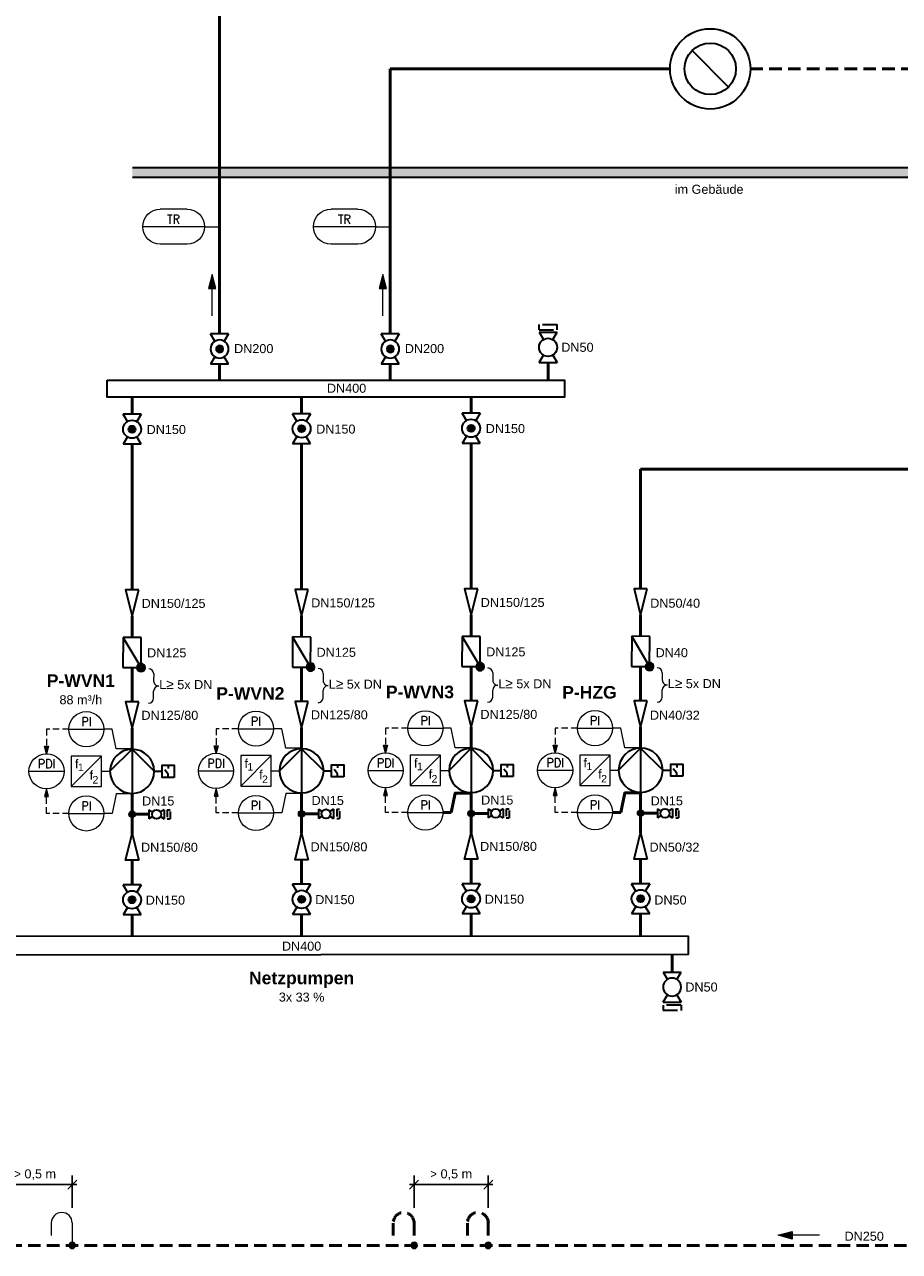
# Model space of a CAD drawing. Header units: millimetres. Extents: x -226 to 2201, y 0 to 1085.
# Tile 25 of 28: x 1140 to 1314, y 630 to 874. Entities that reach past the tile are written whole.
import ezdxf
from ezdxf import colors
from ezdxf.entities.mleader import LeaderData, LeaderLine
from ezdxf.enums import TextEntityAlignment as Align
from ezdxf.math import Vec2, Vec3

# ---------------------------------------------------------------- set-up
doc = ezdxf.new("R2010")
doc.units = ezdxf.units.MM
doc.header["$PDMODE"] = 1
doc.linetypes.add('GESTRICHELT2', pattern=[0.375, 0.25, -0.125])
doc.linetypes.add('VERDECKT2', pattern=[4.7625, 3.175, -1.5875])
doc.layers.get('0').update_dxf_attribs({"lineweight": 18})
for name, color, linetype, lineweight in [('TGAx_G_KOM_GA-Steuerleitungen', 7, 'VERDECKT2', 18), ('TGAx_G_KOM_GA-Symbole', 7, 'Continuous', 18), ('TGAx_H_KOM_Armaturen', 7, 'Continuous', 35), ('TGAx_H_LTG_Druckhaltung', 137, 'Continuous', 50), ('TGAx_H_LTG_NT_RL', 164, 'GESTRICHELT2', 50), ('TGAx_H_LTG_NT_VL', 12, 'Continuous', 50), ('TGAx_H_LTG_Quellenkreis-Umweltwärme_RL', 66, 'GESTRICHELT2', 50), ('TGAx_H_TXT_Beschriftung', 7, 'Continuous', 18), ('TGAx_H_TXT_Dimensionierung', 7, 'Continuous', 18), ('TGAx_K_TXT_Beschriftung', 7, 'Continuous', 18)]:
    doc.layers.add(name, color=color, linetype=linetype, lineweight=lineweight)
doc.styles.add('Annotative', font='arial.ttf')
doc.styles.add('Arial', font='arial.ttf')
doc.styles.add('MSR-Arial', font='romans.shx')
doc.styles.add('RomanS', font='arial.ttf')
doc.dimstyles.new('Annotative', dxfattribs={"dimscale": 0, "dimtxt": 2.5, "dimasz": 2.5, "dimexe": 3, "dimexo": 0, "dimgap": 1.5, "dimtad": 1, "dimdec": 0, "dimdsep": 46, "dimtxsty": 'Annotative', "dimblk": 'OBLIQUE', "dimcen": 0, "dimdle": 3, "dimadec": 0, "dimazin": 0, "dimtfac": 1, "dimtdec": 0, "dimtofl": 0, "dimtmove": 0, "dimatfit": 3, "dimldrblk": 'OBLIQUE', "dimfxl": 3, "dimfxlon": 1, "dimtolj": 1, "dimtzin": 0, "dimarcsym": 0})

# ---------------------------------------------------------------- blocks, each defined once
blk = doc.blocks.new('7.01.04-Absperrhahn allg.')
at = {"linetype": 'Continuous'}
for p, q in [((0, 1.8), (0, -1.8)), ((0, 1.8), (1.46, 0.93)), ((6, 1.8), (4.54, 0.93)), ((6, 1.8), (6, -1.8)), ((1.46, -0.93), (0, -1.8)), ((4.54, -0.93), (6, -1.8))]:
    blk.add_line(p, q, dxfattribs=at)
blk.add_circle((3, 0), 1.8, dxfattribs=at)
blk = doc.blocks.new('13.21-Kreiselpumpe')
at = {"linetype": 'Continuous'}
for p, q in [((-4.4, -4.4), (0, 0)), ((0, 0), (4.4, -4.4)), ((0, 0), (0, -8.8))]:
    blk.add_line(p, q, dxfattribs=at)
blk.add_circle((0, -4.4), 4.4, dxfattribs=at)
blk = doc.blocks.new('RCI-Freqzenzumformer')
at = {"linetype": 'Continuous'}
blk.add_line((-3.03, -3.03), (3.03, 3.03), dxfattribs=at)
blk.add_lwpolyline([(-3.03, -3.03), (3.03, -3.03), (3.03, 3.03), (-3.03, 3.03)], close=True, dxfattribs=at)
at = {"lineweight": 18, "char_height": 1.8, "attachment_point": 5, "style": 'RomanS'}
for insert in [(-1.93, 1.47), (0.99, -0.76)]:
    blk.add_mtext('f', dxfattribs=dict(at, insert=insert))
at = {"lineweight": 15, "style": 'RomanS'}
for p in [(-1.11, 0.8), (1.8, -1.68)]:
    blk.add_attdef('FU-ZAHL', text='', height=1.5, dxfattribs=at).set_placement(p, align=Align.MIDDLE_CENTER)
blk = doc.blocks.new('02.MSR_Schalter')
for p, q in [((0, 2.4), (0, 1.78)), ((0, 0.62), (0.68, 1.48)), ((0, 0), (0, 0.62))]:
    blk.add_line(p, q)
blk.add_lwpolyline([(-1.2, 0), (1.2, 0), (1.2, 2.4), (-1.2, 2.4)], close=True)
blk = doc.blocks.new('02.MSR_Fühler m. Fernwirkung_rund')
blk.add_line((-3.5, 0), (3.5, 0))
blk.add_circle((0, 0), 3.5)
at = {"style": 'MSR-Arial', "width": 0.9}
for tag, p in [('MESSART', (0, 1.5)), ('WERT', (0, -1.55))]:
    blk.add_attdef(tag, text='', height=1.8, dxfattribs=at).set_placement(p, align=Align.MIDDLE_CENTER)
blk = doc.blocks.new('6.01-Reduzierung')
at = {"flags": 128}
blk.add_lwpolyline([(0, 1.3125), (0, -1.3125), (5.25, 0)], close=True, dxfattribs=at)
blk = doc.blocks.new('5.07-Kupplung allg.')
at = {"linetype": 'Continuous'}
for p, q in [((0, 1.8), (0, -1.1)), ((1.1, 1.1), (1.1, 0)), ((1.1, 0), (1.1, -1.8))]:
    blk.add_line(p, q, dxfattribs=at)
for p, q in [((0, 1.8), (1.1, 1.8)), ((0, -1.8), (1.1, -1.8))]:
    blk.add_line(p, q)
blk = doc.blocks.new('Leitungs-Verbindungspkt')
at = {"linetype": 'Continuous', "lineweight": 18}
blk.add_hatch(color=256, dxfattribs=at).paths.add_polyline_path([(0.65, 0, 1), (-0.65, 0, 1)])
blk.add_circle((0, 0), 0.65, dxfattribs=at)
blk = doc.blocks.new('7.04.03-Rückschlagklappe')
h = blk.add_hatch(color=256)
h.dxf.hatch_style = 1
h.paths.add_polyline_path([(0, 1.8), (0.8, 1.8, 1), (-0.8, 1.8, 0.414214), (0, 1)])
h.paths.add_polyline_path([(0.8, 1.8), (0, 1.8), (0.69, 1.39, 0.135933)], flags=17)
h.paths.add_polyline_path([(0, 1.8), (0, 1, 0.263447), (0.69, 1.39)], flags=17)
at = {"linetype": 'Continuous'}
for p, q in [((0, 1.8), (6, 1.8)), ((0, 1.8), (6, -1.8)), ((0, -1.8), (0, 1.8)), ((6, 1.8), (6, -1.8)), ((6, -1.8), (0, -1.8))]:
    blk.add_line(p, q, dxfattribs=at)
blk.add_circle((0, 1.8), 0.8, dxfattribs=at)
blk.add_point((0, 1.8), dxfattribs=at)
blk = doc.blocks.new('7.01.05-Absperrkugelhahn')
h = blk.add_hatch(color=256)
h.dxf.hatch_style = 1
h.paths.add_polyline_path([(2.3, 0, 1), (3.7, 0, 1)])
at = {"linetype": 'Continuous'}
for p, q in [((0, 1.8), (1.46, 0.93)), ((0, 1.8), (0, -1.8)), ((6, 1.8), (4.54, 0.93)), ((6, 1.8), (6, -1.8)), ((1.46, -0.93), (0, -1.8)), ((4.54, -0.93), (6, -1.8))]:
    blk.add_line(p, q, dxfattribs=at)
for radius in [1.8, 0.7]:
    blk.add_circle((3, 0), radius, dxfattribs=at)
blk = doc.blocks.new('02.MSR_Wirkpfeil')
blk.add_hatch(color=256).paths.add_polyline_path([(0.41, 1.51), (0, 0), (-0.41, 1.51)])
blk.add_lwpolyline([(0.41, 1.51), (0, 0), (-0.41, 1.51)], close=True)
blk = doc.blocks.new('4.11-Pfeil-Fliessrichtung')
at = {"linetype": 'Continuous', "lineweight": 18}
blk.add_line((-4.12, 0), (4.12, 0), dxfattribs=at)
at = {"linetype": 'Continuous', "lineweight": 18, "flags": 128}
for points in [[(1.32, 0.75), (4.12, 0), (1.32, -0.75)], [(1.39, 0.66), (3.85, 0), (1.39, -0.66)], [(1.46, 0.57), (3.58, 0), (1.46, -0.57)], [(1.53, 0.48), (3.31, 0), (1.53, -0.48)], [(1.6, 0.39), (3.04, 0), (1.6, -0.39)], [(1.67, 0.3), (2.77, 0), (1.67, -0.3)], [(1.74, 0.21), (2.5, 0), (1.74, -0.21)], [(1.81, 0.11), (2.23, 0), (1.81, -0.11)], [(1.88, 0.02), (1.96, 0), (1.88, -0.02)]]:
    blk.add_lwpolyline(points, close=True, dxfattribs=at)
blk = doc.blocks.new('02.MSR_Fühler m. Fernwirkung_langrund')
for p, q in [((-2.67, 3.5), (2.67, 3.5)), ((-6.17, 0), (6.17, 0)), ((-2.67, -3.5), (2.67, -3.5))]:
    blk.add_line(p, q)
for centre, start, end in [((-2.67, 0), 90, 270), ((2.67, 0), 270, 90)]:
    blk.add_arc(centre, 3.5, start, end)
at = {"style": 'MSR-Arial', "width": 0.9}
for tag, p in [('MESSART', (0.02, 1.5)), ('WERT', (0.02, -1.55))]:
    blk.add_attdef(tag, text='', height=1.8, dxfattribs=at).set_placement(p, align=Align.MIDDLE_CENTER)
blk = doc.blocks.new('11.06-Wärmeverbraucher m. Heizfläche')
at = {"linetype": 'Continuous'}
blk.add_line((3.63, -3.63), (-3.63, 3.63), dxfattribs=at)
for radius in [8, 5.13]:
    blk.add_circle((0, 0), radius, dxfattribs=at)
blk = doc.blocks.new('4.16-Leitungs-Verbindungspunkt')
at = {"linetype": 'Continuous', "lineweight": 18}
blk.add_hatch(color=256, dxfattribs=at).paths.add_polyline_path([(0.65, 0, 1), (-0.65, 0, 1)])
blk.add_circle((0, 0), 0.65, dxfattribs=at)
blk = doc.blocks.new('_Oblique')
at = {"color": 0, "linetype": 'ByBlock', "lineweight": -2}
blk.add_line((-0.5, -0.5), (0.5, 0.5), dxfattribs=at)
blk = doc.blocks.new('*D213')
at = {"layer": 'Defpoints', "color": 0, "transparency": 16777216}
for p in [(1149.51, 643.39), (1134.72, 635.76), (1149.51, 635.76)]:
    blk.add_point(p, dxfattribs=at)
at = {"layer": 'TGAx_K_TXT_Beschriftung', "color": 0, "lineweight": -2, "transparency": 16777216}
for p, q in [((1134.72, 638.76), (1134.72, 645.19)), ((1149.51, 638.76), (1149.51, 645.19)), ((1133.82, 643.39), (1150.41, 643.39))]:
    blk.add_line(p, q, dxfattribs=at)
at = {"layer": 'TGAx_K_TXT_Beschriftung', "color": 0, "lineweight": -2, "transparency": 16777216, "xscale": 1.8, "yscale": 1.8, "zscale": 1.8, "rotation": 180}
blk.add_blockref('_Oblique', (1134.72, 643.39), dxfattribs=at)
at = {"layer": 'TGAx_K_TXT_Beschriftung', "color": 0, "lineweight": -2, "transparency": 16777216, "xscale": 1.8, "yscale": 1.8, "zscale": 1.8}
blk.add_blockref('_Oblique', (1149.51, 643.39), dxfattribs=at)
at = {"layer": 'TGAx_K_TXT_Beschriftung', "color": 0, "transparency": 16777216, "insert": (1142.12, 645.37), "char_height": 1.8, "attachment_point": 5, "style": 'Annotative'}
blk.add_mtext('\\A1;{\\fSymbol|b0|i0|c2|p18;\\H0.95833x;>} 0,5 m', dxfattribs=at)
blk = doc.blocks.new('*D214')
at = {"layer": 'Defpoints', "color": 0, "transparency": 16777216}
for p in [(1232.4, 643.39), (1217.62, 635.76), (1232.4, 635.76)]:
    blk.add_point(p, dxfattribs=at)
at = {"layer": 'TGAx_K_TXT_Beschriftung', "color": 0, "lineweight": -2, "transparency": 16777216}
for p, q in [((1217.62, 638.76), (1217.62, 645.19)), ((1232.4, 638.76), (1232.4, 645.19)), ((1216.72, 643.39), (1233.3, 643.39))]:
    blk.add_line(p, q, dxfattribs=at)
at = {"layer": 'TGAx_K_TXT_Beschriftung', "color": 0, "lineweight": -2, "transparency": 16777216, "xscale": 1.8, "yscale": 1.8, "zscale": 1.8, "rotation": 180}
blk.add_blockref('_Oblique', (1217.62, 643.39), dxfattribs=at)
at = {"layer": 'TGAx_K_TXT_Beschriftung', "color": 0, "lineweight": -2, "transparency": 16777216, "xscale": 1.8, "yscale": 1.8, "zscale": 1.8}
blk.add_blockref('_Oblique', (1232.4, 643.39), dxfattribs=at)
at = {"layer": 'TGAx_K_TXT_Beschriftung', "color": 0, "transparency": 16777216, "insert": (1225.01, 645.37), "char_height": 1.8, "attachment_point": 5, "style": 'Annotative'}
blk.add_mtext('\\A1;{\\fSymbol|b0|i0|c2|p18;\\H0.95833x;>} 0,5 m', dxfattribs=at)

msp = doc.modelspace()

# ---------------------------------------------------------------- hatches: boundary and pattern name
at = {"layer": 'TGAx_H_KOM_Armaturen', "true_color": 0xc7c8ca}
h = msp.add_hatch(color=9, dxfattribs=at)
h.dxf.hatch_style = 1
h.paths.add_polyline_path([(1161.52, 844.05), (1399.81, 844.05), (1399.81, 845.89), (1161.52, 845.89)])

# ---------------------------------------------------------------- linework, layer by layer
at = {"layer": 'TGAx_G_KOM_GA-Steuerleitungen', "ltscale": 0.4}
for p, q in [((1148.84, 734.09), (1144.4, 734.09)), ((1182.61, 734.18), (1178.17, 734.18)), ((1178.17, 734.18), (1178.17, 729.29)), ((1216.38, 734.28), (1211.94, 734.28)), ((1211.94, 734.28), (1211.94, 729.38)), ((1250.15, 734.3), (1245.71, 734.3)), ((1245.71, 734.3), (1245.71, 729.41)), ((1178.17, 717.4), (1178.17, 722.29)), ((1211.94, 717.49), (1211.94, 722.38)), ((1245.71, 717.52), (1245.71, 722.41)), ((1148.84, 717.31), (1144.4, 717.31)), ((1182.61, 717.4), (1178.17, 717.4)), ((1216.38, 717.49), (1211.94, 717.49)), ((1250.15, 717.52), (1245.71, 717.52))]:
    msp.add_line(p, q, dxfattribs=at)
at = {"layer": 'TGAx_G_KOM_GA-Symbole'}
for p, q in [((1175.9, 834.17), (1178.86, 834.17)), ((1209.91, 834.17), (1212.87, 834.17)), ((1157.47, 734.09), (1155.84, 734.09)), ((1191.24, 734.18), (1189.61, 734.18)), ((1225.01, 734.28), (1223.38, 734.28)), ((1258.78, 734.3), (1257.15, 734.3)), ((1157.47, 717.31), (1155.84, 717.31)), ((1191.24, 717.4), (1189.61, 717.4))]:
    msp.add_line(p, q, dxfattribs=at)
at = {"layer": 'TGAx_G_KOM_GA-Symbole', "ltscale": 5}
for p, q in [((1189.14, 725.79), (1190.71, 725.79)), ((1222.9, 725.88), (1224.48, 725.88)), ((1256.67, 725.91), (1258.25, 725.91)), ((1155.37, 725.7), (1156.94, 725.7))]:
    msp.add_line(p, q, dxfattribs=at)
at = {"layer": 'TGAx_G_KOM_GA-Symbole'}
for points in [[(1161.44, 730.2), (1158.29, 730.2), (1157.47, 734.09)], [(1195.21, 730.29), (1192.06, 730.29), (1191.24, 734.18)], [(1228.98, 730.38), (1225.82, 730.38), (1225.01, 734.28)], [(1262.75, 730.41), (1259.59, 730.41), (1258.78, 734.3)], [(1161.44, 721.2), (1158.29, 721.2), (1157.47, 717.31)], [(1195.21, 721.29), (1192.06, 721.29), (1191.24, 717.4)]]:
    msp.add_lwpolyline(points, dxfattribs=at)
at = {"layer": 'TGAx_H_KOM_Armaturen'}
for p, q in [((1399.81, 845.89), (1161.52, 845.89)), ((1161.52, 844.05), (1399.81, 844.05))]:
    msp.add_line(p, q, dxfattribs=at)
at = {"layer": 'TGAx_H_KOM_Armaturen', "ltscale": 5}
for p, q in [((1199.71, 725.79), (1201.19, 725.79)), ((1233.48, 725.88), (1234.96, 725.88)), ((1267.25, 725.91), (1268.73, 725.91)), ((1165.94, 725.7), (1167.42, 725.7))]:
    msp.add_line(p, q, dxfattribs=at)
at = {"layer": 'TGAx_H_KOM_Armaturen'}
for points in [[(1156.5, 803.61), (1247.56, 803.61), (1247.56, 800.22), (1156.5, 800.22)], [(1272.27, 692.86), (1125.71, 692.78), (1125.71, 689.18), (1272.27, 689.26)]]:
    msp.add_lwpolyline(points, close=True, dxfattribs=at)
at = {"layer": 'TGAx_H_LTG_NT_RL', "ltscale": 10}
for p, q in [((1284.61, 865.61), (1335.53, 865.61)), ((900.73, 631.29), (1444.46, 631.29))]:
    msp.add_line(p, q, dxfattribs=at)
at = {"layer": 'TGAx_H_LTG_NT_VL', "ltscale": 0.1}
for p, q in [((1178.86, 812.81), (1178.86, 895.06)), ((1212.87, 812.81), (1212.87, 865.61)), ((1268.61, 865.61), (1212.87, 865.61)), ((1178.86, 806.81), (1178.86, 803.61)), ((1212.87, 806.81), (1212.87, 803.61)), ((1244.31, 803.61), (1244.31, 807.14)), ((1161.44, 796.84), (1161.44, 800.03)), ((1195.21, 796.93), (1195.21, 800.13)), ((1228.98, 797.02), (1228.98, 800.22)), ((1161.44, 761.84), (1161.44, 790.84)), ((1195.21, 761.93), (1195.21, 790.93)), ((1228.98, 762.02), (1228.98, 791.02)), ((1262.75, 762.05), (1262.75, 785.91)), ((1262.75, 785.91), (1333.37, 785.91)), ((1161.44, 752.37), (1161.44, 756.59)), ((1195.21, 752.46), (1195.21, 756.68)), ((1228.98, 752.56), (1228.98, 756.77)), ((1262.75, 752.58), (1262.75, 756.8)), ((1161.44, 739.54), (1161.44, 746.37)), ((1195.21, 739.63), (1195.21, 746.46)), ((1228.98, 739.73), (1228.98, 746.56)), ((1262.75, 739.75), (1262.75, 746.58)), ((1161.44, 730.2), (1161.44, 734.29)), ((1195.21, 730.29), (1195.21, 734.38)), ((1228.98, 730.38), (1228.98, 734.48)), ((1262.75, 730.41), (1262.75, 734.5)), ((1161.44, 721.2), (1161.44, 713.26)), ((1195.21, 721.29), (1195.21, 713.35)), ((1228.98, 721.38), (1228.98, 713.44)), ((1262.75, 721.41), (1262.75, 713.47)), ((1164.81, 717.14), (1161.44, 717.14)), ((1198.58, 717.23), (1195.21, 717.23)), ((1225.01, 717.49), (1223.38, 717.49)), ((1232.35, 717.32), (1228.98, 717.32)), ((1258.78, 717.52), (1257.15, 717.52)), ((1266.11, 717.34), (1262.75, 717.34)), ((1161.44, 708.01), (1161.44, 703.11)), ((1195.21, 708.1), (1195.21, 703.2)), ((1228.98, 708.19), (1228.98, 703.29)), ((1262.75, 708.22), (1262.75, 703.32)), ((1161.44, 697.11), (1161.44, 692.82)), ((1195.21, 697.2), (1195.21, 692.83)), ((1228.98, 697.29), (1228.98, 692.85)), ((1262.75, 697.32), (1262.75, 692.87)), ((1269.01, 689.27), (1269.01, 685.73))]:
    msp.add_line(p, q, dxfattribs=at)
for points in [[(1228.98, 721.38), (1225.82, 721.38), (1225.01, 717.49)], [(1262.75, 721.41), (1259.59, 721.41), (1258.78, 717.52)]]:
    msp.add_lwpolyline(points, dxfattribs=at)
at = {"layer": 'TGAx_H_TXT_Dimensionierung'}
for p, q in [((1267.06, 745.32), (1267.05, 743.9)), ((1267.04, 740.49), (1267.05, 741.9))]:
    msp.add_line(p, q, dxfattribs=at)
for centre, start, end in [((1266.06, 745.32), 359.8439, 89.8439), ((1268.05, 743.9), 179.8439, 269.8439), ((1268.05, 741.9), 89.8439, 179.8439), ((1266.04, 740.49), 269.8439, 359.8439)]:
    msp.add_arc(centre, 1, start, end, dxfattribs=at)

# ---------------------------------------------------------------- block references
at = {"layer": 'TGAx_G_KOM_GA-Steuerleitungen', "ltscale": 5}
for p in [(1178.17, 729.29), (1211.94, 729.38), (1245.71, 729.41)]:
    msp.add_blockref('02.MSR_Wirkpfeil', p, dxfattribs=at)
at = {"layer": 'TGAx_G_KOM_GA-Steuerleitungen', "ltscale": 5, "xscale": -1, "rotation": 180}
for p in [(1178.17, 722.29), (1211.94, 722.38), (1245.71, 722.41)]:
    msp.add_blockref('02.MSR_Wirkpfeil', p, dxfattribs=at)
at = {"layer": 'TGAx_G_KOM_GA-Symbole'}
ref = msp.add_blockref('02.MSR_Fühler m. Fernwirkung_langrund', (1169.72, 834.17), dxfattribs=dict(at, xscale=-1))
ref.add_attrib('MESSART', 'TR', dxfattribs={"layer": '0', "height": 1.8, "style": 'MSR-Arial', "width": 0.9}).set_placement((1169.7, 835.66), align=Align.MIDDLE_CENTER)
ref = msp.add_blockref('02.MSR_Fühler m. Fernwirkung_langrund', (1203.74, 834.17), dxfattribs=dict(at, xscale=-1))
ref.add_attrib('MESSART', 'TR', dxfattribs={"layer": '0', "height": 1.8, "style": 'MSR-Arial', "width": 0.9}).set_placement((1203.72, 835.66), align=Align.MIDDLE_CENTER)
at = {"layer": 'TGAx_G_KOM_GA-Symbole', "ltscale": 5}
for p, values in [((1152.34, 734.09), {'MESSART': 'PI'}), ((1186.11, 734.18), {'MESSART': 'PI'}), ((1219.88, 734.28), {'MESSART': 'PI'}), ((1253.65, 734.3), {'MESSART': 'PI'}), ((1144.4, 725.7), {'MESSART': 'PDI'}), ((1178.17, 725.79), {'MESSART': 'PDI'}), ((1211.94, 725.88), {'MESSART': 'PDI'}), ((1245.71, 725.91), {'MESSART': 'PDI'}), ((1186.11, 717.4), {'MESSART': 'PI'}), ((1219.88, 717.49), {'MESSART': 'PI'}), ((1253.65, 717.52), {'MESSART': 'PI'}), ((1152.34, 717.31), {'MESSART': 'PI'})]:
    msp.add_blockref('02.MSR_Fühler m. Fernwirkung_rund', p, dxfattribs=at).add_auto_attribs(values)
ref = msp.add_blockref('RCI-Freqzenzumformer', (1152.34, 725.7), dxfattribs=at)
ref.add_attrib('FU-ZAHL', '1', dxfattribs={"layer": '0', "color": 7, "lineweight": 15, "height": 1.5, "style": 'RomanS'}).set_placement((1151.23, 726.5), align=Align.MIDDLE_CENTER)
ref.add_attrib('FU-ZAHL', '2', dxfattribs={"layer": '0', "color": 7, "lineweight": 15, "height": 1.5, "style": 'RomanS'}).set_placement((1154.14, 724.02), align=Align.MIDDLE_CENTER)
ref = msp.add_blockref('RCI-Freqzenzumformer', (1186.11, 725.79), dxfattribs=at)
ref.add_attrib('FU-ZAHL', '1', dxfattribs={"layer": '0', "color": 7, "lineweight": 15, "height": 1.5, "style": 'RomanS'}).set_placement((1185, 726.59), align=Align.MIDDLE_CENTER)
ref.add_attrib('FU-ZAHL', '2', dxfattribs={"layer": '0', "color": 7, "lineweight": 15, "height": 1.5, "style": 'RomanS'}).set_placement((1187.91, 724.11), align=Align.MIDDLE_CENTER)
ref = msp.add_blockref('RCI-Freqzenzumformer', (1219.88, 725.88), dxfattribs=at)
ref.add_attrib('FU-ZAHL', '1', dxfattribs={"layer": '0', "color": 7, "lineweight": 15, "height": 1.5, "style": 'RomanS'}).set_placement((1218.77, 726.68), align=Align.MIDDLE_CENTER)
ref.add_attrib('FU-ZAHL', '2', dxfattribs={"layer": '0', "color": 7, "lineweight": 15, "height": 1.5, "style": 'RomanS'}).set_placement((1221.68, 724.21), align=Align.MIDDLE_CENTER)
ref = msp.add_blockref('RCI-Freqzenzumformer', (1253.65, 725.91), dxfattribs=at)
ref.add_attrib('FU-ZAHL', '1', dxfattribs={"layer": '0', "color": 7, "lineweight": 15, "height": 1.5, "style": 'RomanS'}).set_placement((1252.54, 726.71), align=Align.MIDDLE_CENTER)
ref.add_attrib('FU-ZAHL', '2', dxfattribs={"layer": '0', "color": 7, "lineweight": 15, "height": 1.5, "style": 'RomanS'}).set_placement((1255.45, 724.23), align=Align.MIDDLE_CENTER)
at = {"layer": 'TGAx_H_KOM_Armaturen'}
msp.add_blockref('11.06-Wärmeverbraucher m. Heizfläche', (1276.61, 865.61), dxfattribs=at)
for name, p, rotation in [('5.07-Kupplung allg.', (1244.31, 813.6), 90), ('7.01.04-Absperrhahn allg.', (1244.31, 807.14), 90), ('7.01.05-Absperrkugelhahn', (1161.44, 796.84), 270.0000000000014), ('7.01.05-Absperrkugelhahn', (1195.21, 796.93), 270.0000000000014), ('7.01.05-Absperrkugelhahn', (1228.98, 797.02), 270.0000000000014), ('6.01-Reduzierung', (1161.44, 761.84), 270.0000000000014), ('6.01-Reduzierung', (1195.21, 761.93), 270.0000000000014), ('6.01-Reduzierung', (1228.98, 762.02), 270.0000000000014), ('6.01-Reduzierung', (1262.75, 762.05), 270.0000000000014), ('6.01-Reduzierung', (1161.44, 739.54), 270.0000000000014), ('6.01-Reduzierung', (1195.21, 739.63), 270.0000000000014), ('6.01-Reduzierung', (1228.98, 739.73), 270.0000000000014), ('6.01-Reduzierung', (1262.75, 739.75), 270.0000000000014), ('7.01.05-Absperrkugelhahn', (1161.44, 703.11), 270.0000000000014), ('7.01.05-Absperrkugelhahn', (1195.21, 703.2), 270.0000000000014), ('7.01.05-Absperrkugelhahn', (1228.98, 703.29), 270.0000000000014), ('7.01.05-Absperrkugelhahn', (1262.75, 703.32), 270.0000000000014)]:
    msp.add_blockref(name, p, dxfattribs=dict(at, rotation=rotation))
at = {"layer": 'TGAx_H_KOM_Armaturen', "xscale": -1}
for name, p, rotation in [('7.01.05-Absperrkugelhahn', (1178.86, 806.81), 269.9999999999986), ('7.01.05-Absperrkugelhahn', (1212.87, 806.81), 269.9999999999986), ('7.04.03-Rückschlagklappe', (1161.42, 746.37), 269.6878961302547), ('7.04.03-Rückschlagklappe', (1195.19, 746.46), 269.6878961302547), ('7.04.03-Rückschlagklappe', (1228.96, 746.56), 269.6878961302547), ('7.04.03-Rückschlagklappe', (1262.73, 746.58), 269.6878961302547), ('6.01-Reduzierung', (1161.44, 708.01), 270), ('6.01-Reduzierung', (1195.21, 708.1), 270), ('6.01-Reduzierung', (1228.98, 708.19), 270), ('6.01-Reduzierung', (1262.75, 708.22), 270), ('7.01.04-Absperrhahn allg.', (1269.01, 685.73), 90)]:
    msp.add_blockref(name, p, dxfattribs=dict(at, rotation=rotation))
for p in [(1161.44, 730.1), (1195.21, 730.19), (1228.98, 730.28), (1262.75, 730.31)]:
    msp.add_blockref('13.21-Kreiselpumpe', p, dxfattribs=at)
at = {"layer": 'TGAx_H_KOM_Armaturen', "ltscale": 5, "xscale": -1}
for p in [(1168.62, 724.5), (1202.39, 724.59), (1236.16, 724.68), (1269.93, 724.71)]:
    msp.add_blockref('02.MSR_Schalter', p, dxfattribs=at)
at = {"layer": 'TGAx_H_KOM_Armaturen', "xscale": 0.4999999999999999, "yscale": 0.4999999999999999, "zscale": 0.4999999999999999, "rotation": 359.9988878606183}
for name, p in [('7.01.04-Absperrhahn allg.', (1164.81, 717.14)), ('5.07-Kupplung allg.', (1168.46, 717.14)), ('7.01.04-Absperrhahn allg.', (1198.58, 717.23)), ('5.07-Kupplung allg.', (1202.23, 717.23)), ('7.01.04-Absperrhahn allg.', (1232.35, 717.32)), ('5.07-Kupplung allg.', (1235.99, 717.32)), ('7.01.04-Absperrhahn allg.', (1266.11, 717.34)), ('5.07-Kupplung allg.', (1269.76, 717.34))]:
    msp.add_blockref(name, p, dxfattribs=at)
at = {"layer": 'TGAx_H_LTG_NT_VL', "ltscale": 0.1, "xscale": -1, "rotation": 270}
for p in [(1177.39, 820.54), (1211.4, 820.54)]:
    msp.add_blockref('4.11-Pfeil-Fliessrichtung', p, dxfattribs=at)
at = {"layer": 'TGAx_H_LTG_NT_VL', "ltscale": 0.1, "rotation": 270.0000000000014}
for p in [(1161.44, 717.14), (1195.21, 717.23), (1228.98, 717.32), (1262.75, 717.34)]:
    msp.add_blockref('Leitungs-Verbindungspkt', p, dxfattribs=at)

# ---------------------------------------------------------------- texts
at = {"layer": 'TGAx_H_TXT_Beschriftung', "char_height": 1.8, "attachment_point": 5, "style": 'Arial'}
for s, insert in [('im Gebäude', (1276.39, 841.61)), ('\\A1;{\\fArial|b1|i0|c0|p34;\\H1.38889x;Netzpumpen\\P\\fArial|b0|i0|c0|p34;\\H0.72x;3x 33 %}', (1195.21, 682.8))]:
    msp.add_mtext(s, dxfattribs=dict(at, insert=insert))
at = {"layer": 'TGAx_H_TXT_Dimensionierung', "char_height": 1.8, "style": 'Arial'}
for s, insert, width, attachment_point in [('DN50', (1246.94, 810.14), 6.0139, 4), ('DN200', (1181.76, 809.88), 1.7603, 4), ('DN200', (1215.77, 809.88), 1.7603, 4), ('DN400', (1204.17, 801.98), 1.7603, 5), ('DN150', (1164.34, 793.76), 1.7603, 4), ('DN150', (1198.11, 793.85), 1.7603, 4), ('DN150', (1231.88, 793.95), 1.7603, 4), ('DN150/125', (1163.35, 759.14), 1.7603, 4), ('DN50/40', (1264.66, 759.17), 1.7603, 4), ('DN125', (1164.43, 749.29), 1.7603, 4), ('DN40', (1265.73, 749.32), 1.7603, 4), ('DN125/80', (1163.3, 736.84), 1.7603, 4), ('DN40/32', (1264.6, 736.87), 1.7603, 4), ('DN15', (1166.64, 719.78), 1.7603, 5), ('DN15', (1267.95, 719.81), 1.7603, 5), ('DN150/80', (1163.22, 710.56), 1.7603, 4), ('DN50/32', (1264.53, 710.59), 1.7603, 4), ('DN150', (1164.16, 700.03), 1.7603, 4), ('DN50', (1265.47, 700.06), 1.7603, 4), ('DN400', (1195.21, 690.87), 1.7603, 5), ('DN50', (1271.65, 682.73), 6.0139, 4)]:
    msp.add_mtext(s, dxfattribs=dict(at, insert=insert, width=width, attachment_point=attachment_point))
at = {"layer": 'TGAx_H_TXT_Dimensionierung', "insert": (1278.73, 743.23), "char_height": 1.8, "attachment_point": 6, "style": 'Arial'}
msp.add_mtext('L{\\H1.08333x;≥} 5x DN', dxfattribs=at)

# ---------------------------------------------------------------- next in the draw order: leaders
at = {"layer": 'TGAx_H_TXT_Beschriftung'}
ml = msp.add_multileader_mtext('Standard', dxfattribs=at)
ml.set_content('\\A1;Anschluss s.\\PSchema Heizung EZ\\PZchg.-Nr.:\\P130-091E-00-X004H', color=256, style='Arial')
ml.set_leader_properties(color=256, linetype='ByLayer', lineweight=-1)
ml.build(insert=Vec2(0, 0))
ml.multileader.update_dxf_attribs({"has_text_frame": 1, "text_right_attachment_type": 6, "dogleg_length": 1, "arrow_head_size": 1.8})
ctx = ml.context
ctx.base_point, ctx.char_height, ctx.arrow_head_size, ctx.landing_gap_size, ctx.plane_origin = Vec3(1436.67, 782.43), 2.5, 1.8, 1, Vec3(1578.45, 911.75)
ctx.right_attachment, ctx.text_align_type = 6, 1
notes = []
notes.append((ctx, [(0, (0, 0, 0), (0, 0), (1, 0), 1, [])]))
ctx.mtext.insert, ctx.mtext.alignment, ctx.mtext.flow_direction = Vec3(1459.92, 784.21), 2, 5
ctx.mtext.has_bg_fill, ctx.mtext.bg_color, ctx.mtext.bg_scale_factor, ctx.mtext.bg_transparency, ctx.mtext.use_window_bg_color = 1, -1027028792, 1.5, 0, 1
for ctx, leaders in notes:
    for number, flags, end, landing, length, lines in leaders:
        leader = LeaderData()
        leader.index, (leader.has_last_leader_line, leader.has_dogleg_vector, leader.attachment_direction) = number, flags
        leader.last_leader_point, leader.dogleg_vector, leader.dogleg_length = Vec3(end), Vec3(landing), length
        for number, points, colour, breaks in lines:
            line = LeaderLine()
            line.index, line.vertices, line.color, line.breaks = number, Vec3.list(points), colors.encode_raw_color(colour), breaks
            leader.lines.append(line)
        ctx.leaders.append(leader)

# ---------------------------------------------------------------- next in the draw order: linework, layer by layer
at = {"layer": 'TGAx_G_KOM_GA-Steuerleitungen', "ltscale": 0.4}
for p, q in [((1144.4, 734.09), (1144.4, 729.2)), ((1144.4, 717.31), (1144.4, 722.2))]:
    msp.add_line(p, q, dxfattribs=at)
at = {"layer": 'TGAx_H_LTG_Druckhaltung', "lineweight": 18, "ltscale": 10}
for p, q in [((1145.36, 633.23), (1145.36, 635.76)), ((1149.51, 635.76), (1149.51, 631.29))]:
    msp.add_line(p, q, dxfattribs=at)
msp.add_arc((1147.43, 635.76), 2.08, 0, 180, dxfattribs=at)
at = {"layer": 'TGAx_H_LTG_Quellenkreis-Umweltwärme_RL', "ltscale": 10}
for p, q in [((1213.47, 633.23), (1213.47, 635.76)), ((1217.62, 635.76), (1217.62, 631.29)), ((1228.25, 633.23), (1228.25, 635.76)), ((1232.4, 635.76), (1232.4, 631.29))]:
    msp.add_line(p, q, dxfattribs=at)
for centre in [(1215.54, 635.76), (1230.33, 635.76)]:
    msp.add_arc(centre, 2.08, 0, 180, dxfattribs=at)
at = {"layer": 'TGAx_H_TXT_Dimensionierung'}
for p, q in [((1165.75, 745.11), (1165.74, 743.69)), ((1199.52, 745.2), (1199.51, 743.78)), ((1233.29, 745.29), (1233.28, 743.88)), ((1165.74, 740.28), (1165.74, 741.69)), ((1199.5, 740.37), (1199.51, 741.78)), ((1233.27, 740.46), (1233.28, 741.88))]:
    msp.add_line(p, q, dxfattribs=at)
for centre, start, end in [((1164.75, 745.11), 359.8439, 89.8439), ((1198.52, 745.2), 359.8439, 89.8439), ((1232.29, 745.29), 359.8439, 89.8439), ((1166.74, 743.69), 179.8439, 269.8439), ((1200.51, 743.78), 179.8439, 269.8439), ((1234.28, 743.87), 179.8439, 269.8439), ((1234.28, 741.87), 89.8439, 179.8439), ((1166.74, 741.69), 89.8439, 179.8439), ((1200.51, 741.78), 89.8439, 179.8439), ((1232.27, 740.46), 269.8439, 359.8439), ((1164.74, 740.28), 269.8439, 359.8439), ((1198.5, 740.37), 269.8439, 359.8439)]:
    msp.add_arc(centre, 1, start, end, dxfattribs=at)

# ---------------------------------------------------------------- next in the draw order: block references
at = {"layer": 'TGAx_G_KOM_GA-Steuerleitungen', "ltscale": 5}
msp.add_blockref('02.MSR_Wirkpfeil', (1144.4, 729.2), dxfattribs=at)
at = {"layer": 'TGAx_G_KOM_GA-Steuerleitungen', "ltscale": 5, "xscale": -1, "rotation": 180}
msp.add_blockref('02.MSR_Wirkpfeil', (1144.4, 722.2), dxfattribs=at)
at = {"layer": 'TGAx_H_KOM_Armaturen', "rotation": 270}
msp.add_blockref('5.07-Kupplung allg.', (1269.01, 679.15), dxfattribs=at)
at = {"layer": 'TGAx_H_LTG_Druckhaltung', "lineweight": 18, "ltscale": 10, "xscale": -1, "rotation": 270}
msp.add_blockref('4.16-Leitungs-Verbindungspunkt', (1149.51, 631.29), dxfattribs=at)
at = {"layer": 'TGAx_H_LTG_NT_RL', "ltscale": 10, "rotation": 180}
msp.add_blockref('4.11-Pfeil-Fliessrichtung', (1294.26, 633.3), dxfattribs=at)
at = {"layer": 'TGAx_H_LTG_Quellenkreis-Umweltwärme_RL', "ltscale": 0.1, "xscale": -1, "rotation": 270}
for p in [(1217.62, 631.29), (1232.4, 631.29)]:
    msp.add_blockref('4.16-Leitungs-Verbindungspunkt', p, dxfattribs=at)

# ---------------------------------------------------------------- next in the draw order: texts
at = {"layer": 'TGAx_H_TXT_Beschriftung', "char_height": 1.8, "attachment_point": 5, "style": 'Arial'}
for s, insert in [('\\A1;{\\fArial|b1|i0|c0|p34;\\H1.38889x;P-WVN1\\P\\fArial|b0|i0|c0|p34;\\H0.72x;88 m³/h}', (1151.24, 742.02)), ('\\A1;{\\fArial|b1|i0|c0|p34;\\H1.38889x;P-WVN2}', (1185.01, 741.21)), ('\\A1;{\\fArial|b1|i0|c0|p34;\\H1.38889x;P-WVN3}', (1218.78, 741.49)), ('\\A1;{\\fArial|b1|i0|c0|p34;\\H1.38889x;P-HZG}', (1252.54, 741.42))]:
    msp.add_mtext(s, dxfattribs=dict(at, insert=insert))
at = {"layer": 'TGAx_H_TXT_Dimensionierung', "char_height": 1.8, "width": 1.7603, "style": 'Arial'}
for s, insert, attachment_point in [('DN150/125', (1197.12, 759.23), 4), ('DN150/125', (1230.89, 759.32), 4), ('DN125', (1198.2, 749.39), 4), ('DN125', (1231.97, 749.48), 4), ('DN125/80', (1197.07, 736.94), 4), ('DN125/80', (1230.83, 737.03), 4), ('DN15', (1200.41, 719.88), 5), ('DN15', (1234.18, 719.97), 5), ('DN150/80', (1196.99, 710.65), 4), ('DN150/80', (1230.76, 710.74), 4), ('DN150', (1231.7, 700.22), 4), ('DN150', (1197.93, 700.13), 4)]:
    msp.add_mtext(s, dxfattribs=dict(at, insert=insert, attachment_point=attachment_point))
at = {"layer": 'TGAx_H_TXT_Dimensionierung', "char_height": 1.8, "style": 'Arial'}
for s, insert, attachment_point in [('L{\\H1.08333x;≥} 5x DN', (1177.43, 743.03), 6), ('L{\\H1.08333x;≥} 5x DN', (1211.2, 743.12), 6), ('L{\\H1.08333x;≥} 5x DN', (1244.97, 743.21), 6), ('DN250', (1307.28, 633.09), 5)]:
    msp.add_mtext(s, dxfattribs=dict(at, insert=insert, attachment_point=attachment_point))

# ---------------------------------------------------------------- next in the draw order: dimensions: what is measured, and where the dimension line sits
at = {"layer": 'TGAx_K_TXT_Beschriftung'}
for base, p1, p2, picture, middle in [((1149.51, 643.39), (1134.72, 635.76), (1149.51, 635.76), '*D213', (1142.12, 645.37)), ((1232.4, 643.39), (1217.62, 635.76), (1232.4, 635.76), '*D214', (1225.01, 645.37))]:
    dim = msp.add_linear_dim(base=base, p1=p1, p2=p2, text='{\\fSymbol|b0|i0|c2|p18;\\H0.95833x;>} 0,5 m', dimstyle='Annotative', override={"dimtxt": 1.8, "dimasz": 1.8, "dimexe": 1.8, "dimexo": 3, "dimgap": 0.9, "dimdle": 0.9, "dimfxlon": 0}, dxfattribs=at)
    dim.commit()
    dim.dimension.update_dxf_attribs({"geometry": picture, "text_midpoint": middle})

doc.saveas('drawing.dxf')
